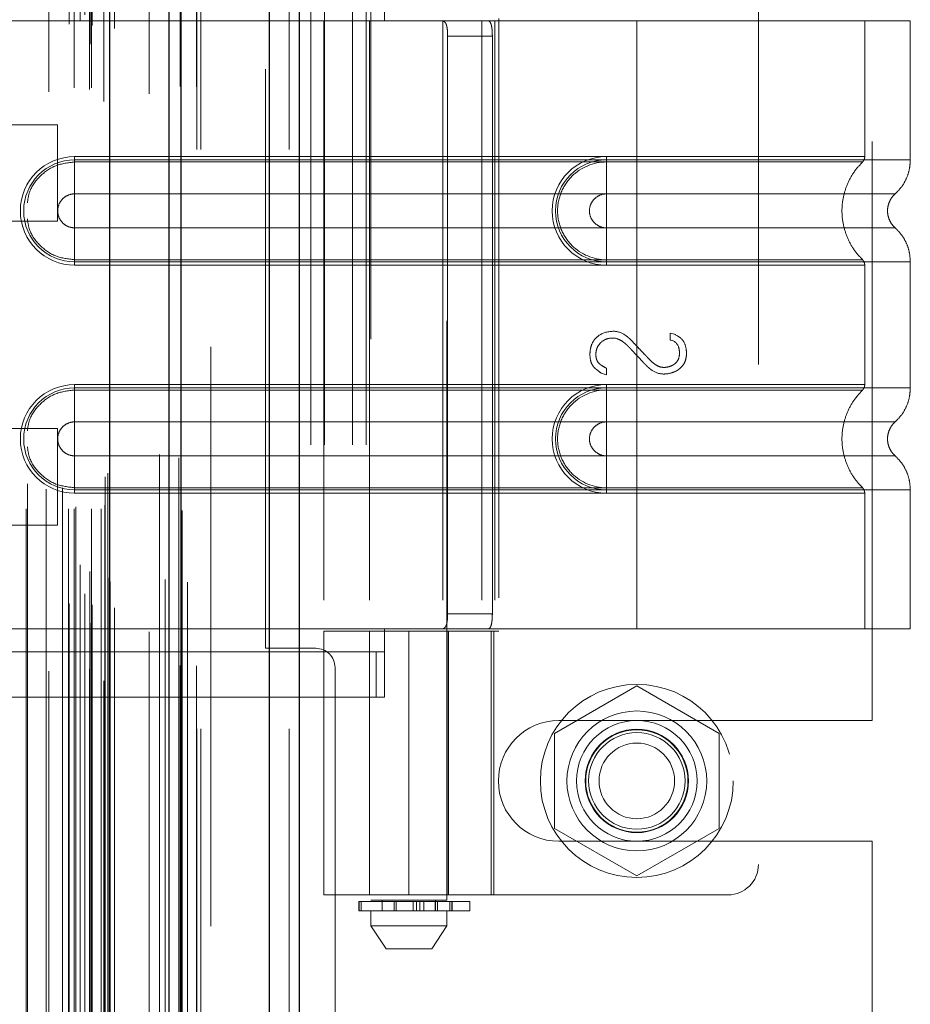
# Model space of a CAD drawing. Header units: inches. Extents: x 0.2 to 10.8, y 0.2 to 8.2.
# Tile 132 of 146: x 5.997 to 6.151, y 5.021 to 5.191. Entities that reach past the tile are written whole.
import ezdxf

# ---------------------------------------------------------------- set-up
doc = ezdxf.new("R2010")
doc.units = ezdxf.units.IN
doc.header["$MEASUREMENT"] = 0
doc.linetypes.add('HIDDEN', pattern=[0.075, 0.05, -0.025])
doc.layers.add('DIMENSIONS', color=140, linetype='Continuous')
doc.styles.add('SLDTEXTSTYLE0', font='TXT', dxfattribs={"width": 0.7})
doc.dimstyles.new('SLDDIMSTYLE0', dxfattribs={"dimtxt": 0.084961, "dimasz": 0.13, "dimexe": 0, "dimexo": 0.0625, "dimgap": 0.02124, "dimtad": 0, "dimtih": 1, "dimtoh": 1, "dimlfac": 15, "dimrnd": 1e-09, "dimzin": 12, "dimdsep": 46, "dimtxsty": 'SLDTEXTSTYLE0', "dimsah": 1, "dimcen": 0.09, "dimadec": 0, "dimazin": 3, "dimtfac": 1, "dimtofl": 0, "dimtmove": 0, "dimatfit": 3, "dimfxl": 0, "dimfrac": 2, "dimtolj": 1, "dimtzin": 12, "dimarcsym": 0})

# ---------------------------------------------------------------- blocks, each defined once
blk = doc.blocks.new('_D_16')
at = {"layer": 'DIMENSIONS'}
for p, q in [((5.99719, 5.3587), (5.56335, 5.3587)), ((5.68835, 5.3587), (5.68835, 4.42339)), ((5.52677, 4.26934), (5.49824, 4.26934)), ((5.49824, 4.26934), (5.49824, 4.13431)), ((5.84992, 4.26934), (5.87845, 4.26934)), ((5.87845, 4.26934), (5.87845, 4.13431)), ((5.49824, 4.13431), (5.52677, 4.13431)), ((5.87845, 4.13431), (5.84992, 4.13431)), ((5.68835, 3.32643), (5.68835, 4.11529)), ((5.99719, 3.32643), (5.56335, 3.32643))]:
    blk.add_line(p, q, dxfattribs=at)
for points in [[(5.68835, 5.3587), (5.66835, 5.2287), (5.70835, 5.2287)], [(5.68835, 3.32643), (5.70835, 3.45643), (5.66835, 3.45643)]]:
    blk.add_solid(points, dxfattribs=at)
at = {"layer": 'DIMENSIONS', "char_height": 0.083333, "attachment_point": 1, "style": 'SLDTEXTSTYLE0'}
for s, insert in [('30.48', (5.52677, 4.39578)), ('774.3', (5.52677, 4.24173))]:
    blk.add_mtext(s, dxfattribs=dict(at, insert=insert))
blk = doc.blocks.new('_D_17')
at = {"layer": 'DIMENSIONS'}
for p, q in [((5.97272, 5.4509), (5.25164, 5.4509)), ((5.37664, 5.4509), (5.37664, 4.91322)), ((5.21507, 4.78308), (5.18654, 4.78308)), ((5.18654, 4.78308), (5.18654, 4.64805)), ((5.53822, 4.78308), (5.56675, 4.78308)), ((5.56675, 4.78308), (5.56675, 4.64805)), ((5.18654, 4.64805), (5.21507, 4.64805)), ((5.56675, 4.64805), (5.53822, 4.64805)), ((5.37664, 3.23416), (5.37664, 4.494)), ((5.97272, 3.23416), (5.25164, 3.23416))]:
    blk.add_line(p, q, dxfattribs=at)
for points in [[(5.37664, 5.4509), (5.35664, 5.3209), (5.39664, 5.3209)], [(5.37664, 3.23416), (5.39664, 3.36416), (5.35664, 3.36416)]]:
    blk.add_solid(points, dxfattribs=at)
at = {"layer": 'DIMENSIONS', "char_height": 0.083333, "attachment_point": 1, "style": 'SLDTEXTSTYLE0'}
for s, insert in [('33.25', (5.21507, 4.90953)), ('844.6', (5.21507, 4.75548)), ('OPENING', (5.11461, 4.60143))]:
    blk.add_mtext(s, dxfattribs=dict(at, insert=insert))

msp = doc.modelspace()

# ---------------------------------------------------------------- linework, layer by layer
at = {"color": 7, "linetype": 'Continuous', "lineweight": 25}
for p, q in [((6.0400945, 3.1682289), (6.0400945, 5.5239482)), ((6.0451856, 5.5248924), (6.0451856, 3.1682289)), ((6.0227249, 3.1682289), (6.0227249, 5.5165622)), ((6.0248337, 3.1682289), (6.0248337, 5.5167693)), ((6.0124824, 3.1891124), (6.0124824, 5.4959989))]:
    msp.add_line(p, q, dxfattribs=at)
at = {"color": 7, "linetype": 'HIDDEN', "lineweight": 18}
for p, q in [((6.0400945, 3.1682289), (6.0400945, 5.5239482)), ((6.0434886, 3.1682289), (6.0434886, 5.5239482)), ((6.0434886, 3.1682289), (6.0434886, 5.5239482)), ((6.0451856, 5.5248924), (6.0451856, 3.1682289)), ((6.0451856, 3.1682289), (6.0451856, 5.5248924)), ((6.0451856, 3.1682289), (6.0451856, 5.5248924)), ((6.0248337, 3.1682289), (6.0248337, 5.5167693)), ((6.0275249, 3.1682289), (6.0275249, 5.5165622)), ((6.0282278, 3.1682289), (6.0282278, 5.5167693)), ((6.0282278, 3.1682289), (6.0282278, 5.5167693)), ((6.0246303, 3.1791361), (6.0246303, 5.5059752)), ((6.009102, 3.1864452), (6.009102, 5.4986661)), ((6.009102, 3.1864452), (6.009102, 5.4986661)), ((6.0073918, 3.1905001), (6.0073918, 5.4946112)), ((6.0090346, 5.4953909), (6.0090346, 3.1897204)), ((6.0094423, 3.1896485), (6.0094423, 5.4954628)), ((6.0133159, 3.1891124), (6.0133159, 5.4959989)), ((6.0081857, 3.191504), (6.0081857, 5.4936377)), ((6.0220262, 5.4940109), (6.0220262, 3.1911098)), ((6.0125428, 3.1934999), (6.0125428, 5.4916114)), ((6.0125643, 3.1936677), (6.0125643, 5.4914436)), ((6.0259163, 3.1935338), (6.0259163, 5.4915684)), ((6.0054735, 5.4898876), (6.0054735, 3.1952302)), ((6.0121816, 3.1942708), (6.0121816, 5.4908405)), ((6.0121816, 3.1942708), (6.0121816, 5.4908405)), ((6.007367, 3.1965378), (6.007367, 5.4885735)), ((6.0192768, 5.4849704), (6.0192768, 3.2001213)), ((6.0249794, 3.2058884), (6.0249794, 5.4792226)), ((5.9980365, 3.2061933), (5.9980365, 5.478918)), ((6.0019341, 5.4781959), (6.0019341, 3.2069131)), ((6.005373, 3.2061933), (6.005373, 5.478918)), ((6.0063115, 5.478918), (6.0063115, 3.2061933)), ((6.0063115, 3.2061933), (6.0063115, 5.478918)), ((6.0066449, 3.2065266), (6.0066449, 5.4785847)), ((6.0089782, 5.4785847), (6.0089782, 3.2065266)), ((6.0093115, 3.2061933), (6.0093115, 5.478918)), ((6.0093115, 5.478918), (6.0093115, 3.2061933)), ((6.0109704, 3.2061933), (6.0109704, 5.478918)), ((6.0109704, 3.2061933), (6.0109704, 5.478918)), ((6.0116449, 3.2068599), (6.0116449, 5.4782514)), ((6.0116449, 3.2068599), (6.0116449, 5.4782514)), ((6.0114493, 5.4765223), (6.0114493, 3.208589)), ((5.9982515, 3.2105165), (5.9982515, 5.4746006)), ((6.0014962, 3.2096294), (6.0014962, 5.4754819)), ((6.0014962, 3.2096294), (6.0014962, 5.4754819)), ((6.0043403, 3.2098263), (6.0043403, 5.4752839)), ((6.0117012, 3.2117238), (6.0117012, 5.4733875)), ((6.0117012, 3.2117238), (6.0117012, 5.4733875)), ((6.0121389, 3.2123422), (6.0121389, 5.4727691)), ((6.0121389, 3.2123422), (6.0121389, 5.4727691)), ((6.0210925, 3.2156146), (6.0210925, 5.4694967)), ((6.0243995, 3.2149916), (6.0243995, 5.4700919)), ((6.0299249, 3.2341622), (6.0299249, 5.4508955)), ((6.0299249, 3.2341622), (6.0299249, 5.4508955)), ((6.0299249, 3.2341622), (6.0299249, 5.4508955)), ((6.0299249, 3.2341622), (6.0299249, 5.4508955)), ((6.0471915, 4.9172289), (6.0471915, 5.3586955)), ((6.0471915, 4.9172289), (6.0471915, 5.3586955)), ((6.0495915, 4.9172289), (6.0495915, 5.3586955)), ((6.0543915, 4.9172289), (6.0543915, 5.3586955)), ((6.0567915, 4.9172289), (6.0567915, 5.3586955)), ((6.0567915, 4.9172289), (6.0567915, 5.3586955)), ((6.0575931, 5.2355123), (6.0575931, 5.0386619)), ((6.0707165, 5.0386619), (6.0707165, 5.2355123)), ((6.1245222, 5.2311449), (6.1245222, 5.0447932)), ((6.1441915, 5.0696455), (6.1441915, 5.2062789)), ((6.0393915, 5.0821289), (6.0393915, 5.1937955)), ((6.0599553, 5.1943995), (6.0599553, 5.1904625)), ((6.0599553, 5.1904625), (5.9880393, 5.1904625)), ((6.0599553, 5.1904625), (5.9880393, 5.1904625)), ((6.0599553, 5.1904625), (6.0494566, 5.1904625)), ((6.0494566, 5.1904625), (6.0494566, 5.0854756)), ((6.0573306, 5.1904625), (6.0573306, 5.0854756)), ((6.1035249, 5.1904625), (6.0599553, 5.1904625)), ((6.0700038, 5.1904625), (6.0700038, 5.0854756)), ((6.0767526, 5.1904625), (6.0767526, 5.0854756)), ((6.0790022, 5.1904625), (6.0790022, 5.0854756)), ((6.0790022, 5.1904625), (6.0790022, 5.0854756)), ((6.0796645, 5.1908562), (6.0796645, 5.0850819)), ((6.1035249, 5.1904625), (6.1035249, 5.1664571)), ((6.150769, 5.1904625), (6.1035249, 5.1904625)), ((6.1035249, 5.1904625), (6.1035249, 5.1664571)), ((6.1035249, 5.1904625), (6.1035249, 5.1670256)), ((6.1035249, 5.1904625), (6.1035249, 5.1670256)), ((6.1428949, 5.1670256), (6.1428949, 5.1904625)), ((6.150769, 5.1664571), (6.150769, 5.1904625)), ((6.070846, 5.1878378), (6.070846, 5.0881003)), ((6.0785666, 5.1878378), (6.070846, 5.1878378)), ((6.0785666, 5.1878378), (6.0785666, 5.0881003)), ((6.0034493, 5.1725223), (5.9721993, 5.1725223)), ((6.0034493, 5.1558556), (6.0034493, 5.1725223)), ((6.006412, 5.1670256), (6.1035249, 5.1670256)), ((6.006412, 5.1670256), (6.006412, 5.1660892)), ((6.006412, 5.1664571), (6.1035249, 5.1664571)), ((6.006412, 5.1664571), (6.006412, 5.1605838)), ((6.1035249, 5.1670256), (6.0982755, 5.1670256)), ((6.0982755, 5.1670256), (6.0982755, 5.1660892)), ((6.0982755, 5.1664571), (6.0982755, 5.1605838)), ((6.1035249, 5.1664571), (6.0982755, 5.1664571)), ((6.006412, 5.1660892), (6.1035249, 5.1660892)), ((6.1035249, 5.1660892), (6.0982755, 5.1660892)), ((6.006412, 5.1605838), (6.1035249, 5.1605838)), ((6.1035249, 5.1605838), (6.0982755, 5.1605838)), ((5.9721993, 5.1558556), (6.0034493, 5.1558556)), ((6.006412, 5.1488511), (6.006412, 5.1547243)), ((6.1035249, 5.1547243), (6.006412, 5.1547243)), ((6.0982755, 5.1547243), (6.1035249, 5.1547243)), ((6.0982755, 5.1488511), (6.0982755, 5.1547243)), ((6.006412, 5.1482825), (6.006412, 5.1492189)), ((6.1035249, 5.1492189), (6.006412, 5.1492189)), ((6.1035249, 5.1488511), (6.006412, 5.1488511)), ((6.1035249, 5.1482825), (6.006412, 5.1482825)), ((6.0982755, 5.1492189), (6.1035249, 5.1492189)), ((6.0982755, 5.1482825), (6.0982755, 5.1492189)), ((6.0982755, 5.1488511), (6.1035249, 5.1488511)), ((6.0982755, 5.1482825), (6.1035249, 5.1482825)), ((6.1035249, 5.1488511), (6.1035249, 5.127087)), ((6.1035249, 5.1488511), (6.1035249, 5.127087)), ((6.1035249, 5.1482825), (6.1035249, 5.1276556)), ((6.1035249, 5.1482825), (6.1035249, 5.1276556)), ((6.1428949, 5.1276556), (6.1428949, 5.1482825)), ((6.150769, 5.127087), (6.150769, 5.1488511)), ((6.109277, 5.1365357), (6.1100201, 5.1363435)), ((6.109277, 5.1353443), (6.109277, 5.1365357)), ((6.0982855, 5.1293489), (6.0973631, 5.1296564)), ((6.0982855, 5.1304762), (6.0982855, 5.1293489)), ((6.006412, 5.1276556), (6.1035249, 5.1276556)), ((6.006412, 5.1276556), (6.006412, 5.1267192)), ((6.0982755, 5.1276556), (6.0982755, 5.1267192)), ((6.1035249, 5.1276556), (6.0982755, 5.1276556)), ((6.006412, 5.127087), (6.1035249, 5.127087)), ((6.006412, 5.127087), (6.006412, 5.1212138)), ((6.006412, 5.1267192), (6.1035249, 5.1267192)), ((6.0982755, 5.127087), (6.0982755, 5.1212138)), ((6.1035249, 5.127087), (6.0982755, 5.127087)), ((6.1035249, 5.1267192), (6.0982755, 5.1267192)), ((6.006412, 5.1212138), (6.1035249, 5.1212138)), ((6.1035249, 5.1212138), (6.0982755, 5.1212138)), ((6.0034493, 5.1200556), (5.9721993, 5.1200556)), ((6.0034493, 5.103389), (6.0034493, 5.1200556)), ((6.006412, 5.109481), (6.006412, 5.1153542)), ((6.1035249, 5.1153542), (6.006412, 5.1153542)), ((6.0982755, 5.1153542), (6.1035249, 5.1153542)), ((6.0982755, 5.109481), (6.0982755, 5.1153542)), ((6.006412, 5.1089124), (6.006412, 5.1098488)), ((6.1035249, 5.1098488), (6.006412, 5.1098488)), ((6.1035249, 5.109481), (6.006412, 5.109481)), ((6.1035249, 5.1089124), (6.006412, 5.1089124)), ((6.0982755, 5.1098488), (6.1035249, 5.1098488)), ((6.0982755, 5.1089124), (6.0982755, 5.1098488)), ((6.0982755, 5.109481), (6.1035249, 5.109481)), ((6.0982755, 5.1089124), (6.1035249, 5.1089124)), ((6.1035249, 5.109481), (6.1035249, 5.0854756)), ((6.1035249, 5.109481), (6.1035249, 5.0854756)), ((6.1035249, 5.1089124), (6.1035249, 5.0854756)), ((6.1035249, 5.1089124), (6.1035249, 5.0854756)), ((6.1428949, 5.0854756), (6.1428949, 5.1089124)), ((6.150769, 5.0854756), (6.150769, 5.109481)), ((5.9721993, 5.103389), (6.0034493, 5.103389)), ((6.070846, 5.0881003), (6.0785666, 5.0881003)), ((5.9880393, 5.0854756), (6.0599553, 5.0854756)), ((5.9880393, 5.0854756), (6.0599553, 5.0854756)), ((6.0599553, 5.0854756), (6.0494566, 5.0854756)), ((6.0494566, 5.0850819), (6.078853, 5.0850819)), ((6.0494566, 5.0850819), (6.0494566, 5.0395438)), ((6.0573306, 5.0850819), (6.0573306, 5.0395438)), ((6.0599553, 5.0854756), (6.0599553, 5.0815386)), ((6.1035249, 5.0854756), (6.0599553, 5.0854756)), ((6.0641548, 5.0850819), (6.0641548, 5.0395438)), ((6.0641548, 5.0395438), (6.0641548, 5.0850819)), ((6.0707464, 5.0850819), (6.0707464, 5.0395438)), ((6.0709789, 5.0395438), (6.0709789, 5.0850819)), ((6.0783521, 5.0395438), (6.0783521, 5.0850819)), ((6.078853, 5.0850819), (6.0796645, 5.0850819)), ((6.078853, 5.0395438), (6.078853, 5.0850819)), ((6.150769, 5.0854756), (6.1035249, 5.0854756)), ((6.0585209, 5.0815386), (5.986238, 5.0815386)), ((6.0480582, 5.0821289), (6.0393915, 5.0821289)), ((6.0585209, 5.0736646), (6.0585209, 5.0815386)), ((6.0585209, 5.0815386), (6.0599553, 5.0815386)), ((6.0599553, 5.0736646), (6.0599553, 5.0815386)), ((6.0513915, 4.4017289), (6.0513915, 5.0787955)), ((6.1035249, 5.0756256), (6.0893249, 5.0674272)), ((6.1177249, 5.0674272), (6.1035249, 5.0756256)), ((5.986238, 5.0736646), (6.0585209, 5.0736646)), ((6.0599553, 5.0736646), (6.0585209, 5.0736646)), ((6.0900249, 5.0696455), (6.1441915, 5.0696455)), ((6.0893249, 5.0674272), (6.0893249, 5.0510305)), ((6.1177249, 5.0510305), (6.1177249, 5.0674272)), ((6.0893249, 5.0510305), (6.1035249, 5.0428321)), ((6.1035249, 5.0428321), (6.1177249, 5.0510305)), ((6.0900249, 5.0488122), (6.1441915, 5.0488122)), ((6.1441915, 4.9830205), (6.1441915, 5.0488122)), ((6.078853, 5.0395438), (6.0494566, 5.0395438)), ((6.078853, 5.0395438), (6.1192729, 5.0395438)), ((6.055486, 5.0383995), (6.0555823, 5.0383995)), ((6.055486, 5.0383995), (6.055486, 5.0368247)), ((6.0555823, 5.0368247), (6.0555823, 5.0383995)), ((6.0555823, 5.0383995), (6.0746535, 5.0383995)), ((6.0555823, 5.0383995), (6.0555823, 5.0368247)), ((6.0558971, 5.0383995), (6.0558971, 5.0368247)), ((6.0558971, 5.0368247), (6.0558971, 5.0383995)), ((6.0707165, 5.0386619), (6.0575931, 5.0386619)), ((6.0595616, 5.0386619), (6.0595616, 5.0368247)), ((6.0615907, 5.0368247), (6.0615907, 5.0383995)), ((6.0615907, 5.0383995), (6.0615907, 5.0368247)), ((6.0619558, 5.0383995), (6.0619558, 5.0368247)), ((6.0619558, 5.0368247), (6.0619558, 5.0383995)), ((6.0648823, 5.0368247), (6.0648823, 5.0383995)), ((6.0648823, 5.0383995), (6.0648823, 5.0368247)), ((6.0654725, 5.0383995), (6.0654725, 5.0368247)), ((6.0654725, 5.0368247), (6.0654725, 5.0383995)), ((6.066052, 5.0368247), (6.066052, 5.0383995)), ((6.066052, 5.0383995), (6.066052, 5.0368247)), ((6.0667308, 5.0383995), (6.0667308, 5.0368247)), ((6.0667308, 5.0368247), (6.0667308, 5.0383995)), ((6.0686834, 5.0383995), (6.0686834, 5.0368247)), ((6.06869, 5.0383995), (6.06869, 5.0368247)), ((6.06869, 5.0368247), (6.06869, 5.0383995)), ((6.068748, 5.0368247), (6.068748, 5.0386619)), ((6.068748, 5.0368247), (6.068748, 5.0383995)), ((6.0690724, 5.0368247), (6.0690724, 5.0383995)), ((6.0690724, 5.0383995), (6.0690724, 5.0368247)), ((6.0712353, 5.0383995), (6.0712353, 5.0368247)), ((6.0712353, 5.0368247), (6.0712353, 5.0383995)), ((6.0715955, 5.0368247), (6.0715955, 5.0383995)), ((6.0715955, 5.0383995), (6.0715955, 5.0368247)), ((6.0716244, 5.0368247), (6.0716244, 5.0383995)), ((6.0746535, 5.0368247), (6.0746535, 5.0383995)), ((6.0555823, 5.0368247), (6.055486, 5.0368247)), ((6.0746535, 5.0368247), (6.0555823, 5.0368247)), ((6.0575931, 5.0368247), (6.0575931, 5.0342)), ((6.0707165, 5.0342), (6.0707165, 5.0368247)), ((6.0575931, 5.0342), (6.0707165, 5.0342)), ((6.0575931, 5.0342), (6.0602178, 5.030263)), ((6.0680918, 5.030263), (6.0707165, 5.0342)), ((6.0602178, 5.030263), (6.0680918, 5.030263))]:
    msp.add_line(p, q, dxfattribs=at)
at = {"color": 7, "linetype": 'HIDDEN', "lineweight": 18, "flags": 128}
for points in [[(6.0274361, 3.1790906), (6.0274364, 4.3333438), (6.0274361, 5.5060209)], [(6.0274361, 3.1790879), (6.0274364, 4.3190243), (6.0274361, 5.50602)], [(6.0259163, 3.1935247), (6.0259164, 4.3667191), (6.0259163, 5.4915882)], [(6.0249794, 3.2059021), (6.0249799, 4.295488), (6.0249794, 5.4792233)], [(6.0192866, 5.4778609), (6.0192865, 4.3660846), (6.0192866, 3.2072518)], [(6.0192866, 5.4778582), (6.0192865, 4.3517529), (6.0192866, 3.207252)]]:
    msp.add_lwpolyline(points, dxfattribs=at)
at = {"color": 7, "linetype": 'HIDDEN', "lineweight": 18}
for radius in [0.0166667, 0.0120735, 0.0104167, 0.0089239, 0.0088333, 0.0083333, 0.00653]:
    msp.add_circle((6.1035249, 5.0592289), radius, dxfattribs=at)
for centre, radius, start, end in [((6.006412, 5.1576541), 0.0093716, 90, 270), ((6.006412, 5.1576541), 0.008803, 90, 270), ((6.0982755, 5.1576541), 0.0093716, 90, 270), ((6.0982755, 5.1576541), 0.008803, 90, 270), ((6.006412, 5.118284), 0.0093716, 90, 270), ((6.0982755, 5.118284), 0.0093716, 90, 270), ((6.006412, 5.118284), 0.008803, 90, 270), ((6.0982755, 5.118284), 0.008803, 90, 270), ((6.0480582, 5.0787955), 0.0033333, 0, 90), ((6.0900249, 5.0592289), 0.0104167, 90, 270), ((6.1192729, 5.0447932), 0.0052493, 270, 0)]:
    msp.add_arc(centre, radius, start, end, dxfattribs=at)
for points, knots in [([(6.0698157, 5.1904625), (6.0700123, 5.1904625), (6.0701827, 5.1904018), (6.0704614, 5.1901501), (6.070568, 5.1899587), (6.0707223, 5.189475), (6.0707717, 5.1891796), (6.0708329, 5.1885392), (6.070846, 5.1881899), (6.070846, 5.1878378)], [0, 0, 0, 0, 0.25, 0.25, 0.5, 0.5, 0.75, 0.75, 1, 1, 1, 1]), ([(6.0785666, 5.1878378), (6.0785666, 5.1881855), (6.0785535, 5.1885268), (6.078498, 5.1891638), (6.0784552, 5.1894556), (6.0783346, 5.1899397), (6.0782554, 5.1901346), (6.0780628, 5.1903945), (6.0779475, 5.1904625), (6.0778194, 5.1904625)], [0, 0, 0, 0, 0.25, 0.25, 0.5, 0.5, 0.75, 0.75, 1, 1, 1, 1]), ([(6.1035249, 5.1670256), (6.1095394, 5.1670256), (6.1198359, 5.1670256), (6.132574, 5.1670256), (6.1408454, 5.1670256), (6.1439198, 5.1670256), (6.1408454, 5.1670256), (6.132574, 5.1670256), (6.1198359, 5.1670256), (6.1095394, 5.1670256), (6.1035249, 5.1670256)], [4.71239975, 4.71239975, 4.71239975, 4.71239975, 5.17054869, 5.49779793, 5.89049701, 6.2831961, 6.67589519, 7.06859428, 7.39584352, 7.85399245, 7.85399245, 7.85399245, 7.85399245]), ([(6.1035249, 5.1664571), (6.106617, 5.1664571), (6.109709, 5.1664571), (6.1157744, 5.1664571), (6.1187477, 5.1664571), (6.1244611, 5.1664571), (6.1272013, 5.1664571), (6.1323433, 5.1664571), (6.134745, 5.1664571), (6.1391179, 5.1664571), (6.141089, 5.1664571), (6.1445248, 5.1664571), (6.1459894, 5.1664571), (6.148356, 5.1664571), (6.1492579, 5.1664571), (6.1504644, 5.1664571), (6.150769, 5.1664571), (6.150769, 5.1664571), (6.1504644, 5.1664571), (6.1492579, 5.1664571), (6.148356, 5.1664571), (6.1459894, 5.1664571), (6.1445248, 5.1664571), (6.141089, 5.1664571), (6.1391179, 5.1664571), (6.134745, 5.1664571), (6.1323433, 5.1664571), (6.1272013, 5.1664571), (6.1244611, 5.1664571), (6.1187477, 5.1664571), (6.1157744, 5.1664571), (6.109709, 5.1664571), (6.106617, 5.1664571), (6.1035249, 5.1664571)], [0, 0, 0, 0, 0.0625, 0.0625, 0.125, 0.125, 0.1875, 0.1875, 0.25, 0.25, 0.3125, 0.3125, 0.375, 0.375, 0.4375, 0.4375, 0.5, 0.5, 0.5625, 0.5625, 0.625, 0.625, 0.6875, 0.6875, 0.75, 0.75, 0.8125, 0.8125, 0.875, 0.875, 0.9375, 0.9375, 1, 1, 1, 1]), ([(6.1035249, 5.1664571), (6.1035249, 5.1653855), (6.1035249, 5.1631386), (6.1035249, 5.1612945), (6.1035249, 5.1605832)], [0.052118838, 0.052118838, 0.052118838, 0.052118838, 0.500001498, 0.948006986, 0.948006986, 0.948006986, 0.948006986]), ([(6.1035249, 5.1664571), (6.1035249, 5.1653523), (6.1035249, 5.164248), (6.1035249, 5.1622312), (6.1035249, 5.1613197), (6.1035249, 5.1605838)], [0, 0, 0, 0, 0.5, 0.5, 1, 1, 1, 1]), ([(6.1424977, 5.166085), (6.1425569, 5.1661491), (6.1426765, 5.1662786), (6.1427989, 5.1665153), (6.142882, 5.1667685), (6.1428907, 5.1669446), (6.1428949, 5.1670317)], [0, 0, 0, 0, 0.24752408, 0.49999998, 0.75247589, 1, 1, 1, 1]), ([(6.1481106, 5.1605582), (6.1485, 5.1609472), (6.1492876, 5.1617341), (6.1501219, 5.1631994), (6.1506674, 5.1647954), (6.1507354, 5.1659073), (6.1507691, 5.1664571)], [0, 0, 0, 0, 0.2471303, 0.49986639, 0.75266195, 1, 1, 1, 1]), ([(5.9982515, 5.1590347), (5.9983369, 5.159663), (5.9985716, 5.161389), (6.0003286, 5.1637513), (6.0030909, 5.1657106), (6.005305, 5.165963), (6.006412, 5.1660892)], [0, 0, 0, 0, 0.16020075, 0.44013383, 0.72006692, 1, 1, 1, 1]), ([(6.0982755, 5.1660892), (6.0960583, 5.1661114), (6.0927802, 5.1647118), (6.0902797, 5.1609658), (6.0896207, 5.1576541), (6.0902797, 5.1543424), (6.0927802, 5.1505963), (6.0960583, 5.1491967), (6.0982755, 5.1492189)], [6.28318531, 6.28318531, 6.28318531, 6.28318531, 7.06858347, 7.46128255, 7.85398163, 8.24668072, 8.6393798, 9.42477796, 9.42477796, 9.42477796, 9.42477796]), ([(6.1035249, 5.1660892), (6.108628, 5.1660893), (6.1137263, 5.1660893), (6.1231543, 5.1660893), (6.1274789, 5.1660893), (6.134691, 5.1660894), (6.1375825, 5.1660894), (6.1414859, 5.1660894), (6.1425018, 5.1660895), (6.1425007, 5.1660895), (6.1414872, 5.1660895), (6.1375817, 5.1660896), (6.1346922, 5.1660896), (6.1274788, 5.1660896), (6.1231547, 5.1660897), (6.1137264, 5.1660897), (6.1086287, 5.1660897), (6.1035249, 5.1660897)], [0, 0, 0, 0, 0.125, 0.125, 0.25, 0.25, 0.375, 0.375, 0.5, 0.5, 0.625, 0.625, 0.75, 0.75, 0.875, 0.875, 1, 1, 1, 1]), ([(6.1035249, 5.1492189), (6.1035249, 5.1514041), (6.1035249, 5.1576541), (6.1035249, 5.163904), (6.1035249, 5.1660892)], [0.027131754, 0.027131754, 0.027131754, 0.027131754, 0.5, 0.972868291, 0.972868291, 0.972868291, 0.972868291]), ([(6.1425828, 5.1491403), (6.1420427, 5.1497225), (6.1409627, 5.1508867), (6.1398411, 5.1530059), (6.1391254, 5.1552789), (6.1388794, 5.1576541), (6.1391254, 5.1600292), (6.1398411, 5.1623022), (6.1409627, 5.1644215), (6.1420427, 5.1655856), (6.1425828, 5.1661678)], [0, 0, 0, 0, 0.12508578, 0.25012635, 0.37515545, 0.5, 0.62484455, 0.74987365, 0.87491422, 1, 1, 1, 1]), ([(6.006412, 5.1547243), (6.0060285, 5.1547243), (6.0056451, 5.1548005), (6.0049365, 5.1550941), (6.0046115, 5.1553112), (6.0040692, 5.1558536), (6.003852, 5.1561786), (6.0035585, 5.1568872), (6.0034822, 5.1572706), (6.0034822, 5.1580376), (6.0035585, 5.1584209), (6.003852, 5.1591296), (6.0040692, 5.1594546), (6.0046115, 5.1599969), (6.0049365, 5.1602141), (6.0056451, 5.1605076), (6.0060285, 5.1605838), (6.006412, 5.1605838)], [0, 0, 0, 0, 0.125, 0.125, 0.25, 0.25, 0.375, 0.375, 0.5, 0.5, 0.625, 0.625, 0.75, 0.75, 0.875, 0.875, 1, 1, 1, 1]), ([(6.0982755, 5.1605838), (6.097892, 5.1605838), (6.0975087, 5.1605076), (6.0968, 5.1602141), (6.096475, 5.1599969), (6.0959327, 5.1594546), (6.0957155, 5.1591296), (6.095422, 5.1584209), (6.0953457, 5.1580376), (6.0953457, 5.1572706), (6.095422, 5.1568872), (6.0957155, 5.1561786), (6.0959327, 5.1558536), (6.096475, 5.1553112), (6.0968, 5.1550941), (6.0975087, 5.1548005), (6.097892, 5.1547243), (6.0982755, 5.1547243)], [0, 0, 0, 0, 0.125, 0.125, 0.25, 0.25, 0.375, 0.375, 0.5, 0.5, 0.625, 0.625, 0.75, 0.75, 0.875, 0.875, 1, 1, 1, 1]), ([(6.1035249, 5.1605832), (6.1101412, 5.1605832), (6.1216711, 5.1605832), (6.1361693, 5.1605832), (6.1457595, 5.1605832), (6.1493286, 5.1605832), (6.1457595, 5.1605832), (6.1361693, 5.1605832), (6.1216711, 5.1605832), (6.1101412, 5.1605832), (6.1035249, 5.1605832)], [4.71241411, 4.71241411, 4.71241411, 4.71241411, 5.15721613, 5.48839216, 5.88580339, 6.28321463, 6.68062587, 7.0780371, 7.40921314, 7.85401516, 7.85401516, 7.85401516, 7.85401516]), ([(6.1481684, 5.1546987), (6.147971, 5.1548954), (6.1475758, 5.1552892), (6.1471611, 5.1560237), (6.146894, 5.1568185), (6.1468009, 5.1576541), (6.146894, 5.1584896), (6.1471611, 5.1592845), (6.1475758, 5.160019), (6.147971, 5.1604128), (6.1481684, 5.1606095)], [0, 0, 0, 0, 0.12483242, 0.24993914, 0.37510573, 0.5, 0.62489427, 0.75006086, 0.87516758, 1, 1, 1, 1]), ([(6.006412, 5.1492189), (6.005305, 5.1493451), (6.0030909, 5.1495975), (6.0003286, 5.1515569), (5.9985716, 5.1539192), (5.9983369, 5.1556452), (5.9982515, 5.1562734)], [0, 0, 0, 0, 0.27993308, 0.55986617, 0.83979925, 1, 1, 1, 1]), ([(6.1035249, 5.154725), (6.1101412, 5.154725), (6.1216711, 5.154725), (6.1361693, 5.154725), (6.1457595, 5.154725), (6.1493286, 5.154725), (6.1457595, 5.154725), (6.1361693, 5.154725), (6.1216711, 5.154725), (6.1101412, 5.154725), (6.1035249, 5.154725)], [4.71236405, 4.71236405, 4.71236405, 4.71236405, 5.15716608, 5.48834211, 5.88575335, 6.2831646, 6.68057584, 7.07798708, 7.40916311, 7.85396503, 7.85396503, 7.85396503, 7.85396503]), ([(6.1035249, 5.148851), (6.1035249, 5.1499227), (6.1035249, 5.1521695), (6.1035249, 5.1540136), (6.1035249, 5.154725)], [0.052118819, 0.052118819, 0.052118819, 0.052118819, 0.500001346, 0.948007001, 0.948007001, 0.948007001, 0.948007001]), ([(6.1035249, 5.1488511), (6.1035249, 5.1499559), (6.1035249, 5.1510602), (6.1035249, 5.1530769), (6.1035249, 5.1539884), (6.1035249, 5.1547243)], [0, 0, 0, 0, 0.5, 0.5, 1, 1, 1, 1]), ([(6.1507691, 5.148851), (6.1507354, 5.1494009), (6.1506674, 5.1505127), (6.1501219, 5.1521087), (6.1492876, 5.1535741), (6.1485, 5.1543609), (6.1481106, 5.1547499)], [0, 0, 0, 0, 0.24733805, 0.50013361, 0.75286969, 1, 1, 1, 1]), ([(6.1035249, 5.1492184), (6.1086287, 5.1492184), (6.1137264, 5.1492184), (6.1231547, 5.1492185), (6.1274788, 5.1492185), (6.1346922, 5.1492185), (6.1375817, 5.1492186), (6.1414872, 5.1492186), (6.1425007, 5.1492186), (6.1425018, 5.1492187), (6.1414859, 5.1492187), (6.1375825, 5.1492187), (6.134691, 5.1492188), (6.1274789, 5.1492188), (6.1231543, 5.1492188), (6.1137263, 5.1492189), (6.108628, 5.1492189), (6.1035249, 5.1492189)], [0, 0, 0, 0, 0.125, 0.125, 0.25, 0.25, 0.375, 0.375, 0.5, 0.5, 0.625, 0.625, 0.75, 0.75, 0.875, 0.875, 1, 1, 1, 1]), ([(6.1035249, 5.1488511), (6.106617, 5.1488511), (6.109709, 5.1488511), (6.1157744, 5.1488511), (6.1187477, 5.1488511), (6.1244611, 5.1488511), (6.1272013, 5.1488511), (6.1323433, 5.1488511), (6.134745, 5.1488511), (6.1391179, 5.1488511), (6.141089, 5.1488511), (6.1445248, 5.1488511), (6.1459894, 5.1488511), (6.148356, 5.1488511), (6.1492579, 5.1488511), (6.1504644, 5.1488511), (6.150769, 5.1488511), (6.150769, 5.1488511), (6.1504644, 5.1488511), (6.1492579, 5.1488511), (6.148356, 5.1488511), (6.1459894, 5.1488511), (6.1445248, 5.1488511), (6.141089, 5.1488511), (6.1391179, 5.1488511), (6.134745, 5.1488511), (6.1323433, 5.1488511), (6.1272013, 5.1488511), (6.1244611, 5.1488511), (6.1187477, 5.1488511), (6.1157744, 5.1488511), (6.109709, 5.1488511), (6.106617, 5.1488511), (6.1035249, 5.1488511)], [0, 0, 0, 0, 0.0625, 0.0625, 0.125, 0.125, 0.1875, 0.1875, 0.25, 0.25, 0.3125, 0.3125, 0.375, 0.375, 0.4375, 0.4375, 0.5, 0.5, 0.5625, 0.5625, 0.625, 0.625, 0.6875, 0.6875, 0.75, 0.75, 0.8125, 0.8125, 0.875, 0.875, 0.9375, 0.9375, 1, 1, 1, 1]), ([(6.1035249, 5.1482825), (6.1095394, 5.1482825), (6.1198359, 5.1482825), (6.132574, 5.1482825), (6.1408454, 5.1482825), (6.1439198, 5.1482825), (6.1408454, 5.1482825), (6.132574, 5.1482825), (6.1198359, 5.1482825), (6.1095394, 5.1482825), (6.1035249, 5.1482825)], [4.71239001, 4.71239001, 4.71239001, 4.71239001, 5.17053895, 5.49778819, 5.89048727, 6.28318636, 6.67588545, 7.06858454, 7.39583378, 7.85398272, 7.85398272, 7.85398272, 7.85398272]), ([(6.1428949, 5.1482764), (6.1428907, 5.1483636), (6.142882, 5.1485396), (6.1427989, 5.1487928), (6.1426765, 5.1490295), (6.1425569, 5.1491591), (6.1424977, 5.1492232)], [0, 0, 0, 0, 0.2475241, 0.50000001, 0.75247591, 1, 1, 1, 1]), ([(6.0973631, 5.1296564), (6.0970839, 5.1298544), (6.0966198, 5.1301953), (6.0962293, 5.1305358), (6.0961022, 5.1306615), (6.095849, 5.1310049), (6.0955541, 5.131604), (6.0953619, 5.1327622), (6.0955351, 5.134222), (6.0960667, 5.1353392), (6.0973127, 5.1365228), (6.0985756, 5.1368559), (6.0995794, 5.1368559)], [0, 0, 0, 0, 0.0625, 0.125, 0.15625, 0.1875, 0.25, 0.375, 0.5, 0.625, 0.75, 1, 1, 1, 1]), ([(6.1100201, 5.1363435), (6.1106027, 5.1361169), (6.1115242, 5.135457), (6.1120549, 5.1341615), (6.1121276, 5.1327479), (6.1119437, 5.1317853), (6.1115536, 5.1309984), (6.1108324, 5.1302912), (6.1102866, 5.1299669), (6.1093676, 5.1295999), (6.1079926, 5.1293556), (6.1066108, 5.1297398), (6.1056856, 5.1304525), (6.1053153, 5.1307869), (6.1049703, 5.1311442), (6.1047932, 5.1313351), (6.1044127, 5.1317393), (6.1039078, 5.1322798), (6.103281, 5.1329485), (6.1027753, 5.1334867), (6.1023917, 5.133891), (6.1022156, 5.134078), (6.1018761, 5.1344284), (6.1014937, 5.1347745), (6.1008775, 5.135242), (6.099851, 5.1357713), (6.0984531, 5.1356637), (6.0974418, 5.1351745), (6.0966742, 5.134143), (6.0964345, 5.1332711), (6.0964541, 5.1322352), (6.096731, 5.1315954), (6.0971199, 5.1311824), (6.0974059, 5.1309807), (6.097886, 5.1306882), (6.0982855, 5.1304762)], [0, 0, 0, 0, 0.0625, 0.125, 0.15625, 0.1875, 0.21875, 0.25, 0.28125, 0.3125, 0.375, 0.4375, 0.453125, 0.46875, 0.4765625, 0.484375, 0.5, 0.53125, 0.5625, 0.59375, 0.609375, 0.6171875, 0.625, 0.640625, 0.65625, 0.6875, 0.75, 0.8125, 0.84375, 0.875, 0.90625, 0.9375, 0.953125, 0.96875, 1, 1, 1, 1]), ([(6.0995794, 5.1368559), (6.1002308, 5.1368559), (6.1010444, 5.1365708), (6.1020068, 5.1358382), (6.1026835, 5.1351917), (6.1032863, 5.1345285), (6.1040912, 5.1336968), (6.1047151, 5.133037), (6.1052079, 5.1325146), (6.105401, 5.1323039), (6.1059206, 5.1317595), (6.1064333, 5.1313123), (6.1072505, 5.1307501), (6.1081302, 5.1305715), (6.1090387, 5.1307107), (6.1096697, 5.1309576), (6.1101139, 5.1312468), (6.110709, 5.1318808), (6.1109165, 5.1326471), (6.1108791, 5.1335813), (6.1106364, 5.1346994), (6.1100253, 5.1352196), (6.109277, 5.1353443)], [0, 0, 0, 0, 0.125, 0.15625, 0.1875, 0.25, 0.3125, 0.375, 0.40625, 0.421875, 0.4375, 0.46875, 0.5, 0.5625, 0.625, 0.6875, 0.71875, 0.75, 0.8125, 0.84375, 0.875, 1, 1, 1, 1]), ([(6.1035249, 5.1276556), (6.1093274, 5.1276556), (6.1194405, 5.1276556), (6.1321885, 5.1276556), (6.1406722, 5.1276556), (6.1439305, 5.1276556), (6.1409653, 5.1276556), (6.1327158, 5.1276556), (6.1199336, 5.1276556), (6.1095755, 5.1276556), (6.1035249, 5.1276556)], [4.71239469, 4.71239469, 4.71239469, 4.71239469, 5.154448, 5.48366074, 5.87871603, 6.27377131, 6.6688266, 7.06388188, 7.39309462, 7.85399245, 7.85399245, 7.85399245, 7.85399245]), ([(6.1424977, 5.1267149), (6.1425569, 5.126779), (6.1426765, 5.1269085), (6.1427989, 5.1271452), (6.142882, 5.1273984), (6.1428906, 5.1275745), (6.1428949, 5.1276617)], [0, 0, 0, 0, 0.24752405, 0.49999994, 0.75247586, 1, 1, 1, 1]), ([(5.9982515, 5.1196647), (5.9983369, 5.1202929), (5.9985716, 5.1220189), (6.0003286, 5.1243812), (6.0030909, 5.1263405), (6.005305, 5.1265929), (6.006412, 5.1267192)], [0, 0, 0, 0, 0.16020075, 0.44013383, 0.72006692, 1, 1, 1, 1]), ([(6.0982755, 5.1267192), (6.0960583, 5.1267413), (6.0927802, 5.1253417), (6.0902797, 5.1215957), (6.0896207, 5.118284), (6.0902797, 5.1149723), (6.0927802, 5.1112263), (6.0960583, 5.1098266), (6.0982755, 5.1098488)], [6.28318531, 6.28318531, 6.28318531, 6.28318531, 7.06858347, 7.46128255, 7.85398163, 8.24668072, 8.6393798, 9.42477796, 9.42477796, 9.42477796, 9.42477796]), ([(6.1035249, 5.127087), (6.106617, 5.127087), (6.109709, 5.127087), (6.1157744, 5.127087), (6.1187477, 5.127087), (6.1244611, 5.127087), (6.1272013, 5.127087), (6.1323433, 5.127087), (6.134745, 5.127087), (6.1391179, 5.127087), (6.141089, 5.127087), (6.1445248, 5.127087), (6.1459894, 5.127087), (6.148356, 5.127087), (6.1492579, 5.127087), (6.1504644, 5.127087), (6.150769, 5.127087), (6.150769, 5.127087), (6.1504644, 5.127087), (6.1492579, 5.127087), (6.148356, 5.127087), (6.1459894, 5.127087), (6.1445248, 5.127087), (6.141089, 5.127087), (6.1391179, 5.127087), (6.134745, 5.127087), (6.1323433, 5.127087), (6.1272013, 5.127087), (6.1244611, 5.127087), (6.1187477, 5.127087), (6.1157744, 5.127087), (6.109709, 5.127087), (6.106617, 5.127087), (6.1035249, 5.127087)], [0, 0, 0, 0, 0.0625, 0.0625, 0.125, 0.125, 0.1875, 0.1875, 0.25, 0.25, 0.3125, 0.3125, 0.375, 0.375, 0.4375, 0.4375, 0.5, 0.5, 0.5625, 0.5625, 0.625, 0.625, 0.6875, 0.6875, 0.75, 0.75, 0.8125, 0.8125, 0.875, 0.875, 0.9375, 0.9375, 1, 1, 1, 1]), ([(6.1035249, 5.127087), (6.1035249, 5.1260154), (6.1035249, 5.1237685), (6.1035249, 5.1219244), (6.1035249, 5.1212131)], [0.052118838, 0.052118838, 0.052118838, 0.052118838, 0.500001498, 0.948006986, 0.948006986, 0.948006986, 0.948006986]), ([(6.1035249, 5.127087), (6.1035249, 5.1259822), (6.1035249, 5.1248779), (6.1035249, 5.1228611), (6.1035249, 5.1219497), (6.1035249, 5.1212138)], [0, 0, 0, 0, 0.5, 0.5, 1, 1, 1, 1]), ([(6.1035249, 5.1267191), (6.1051489, 5.1267191), (6.1068755, 5.1267191), (6.1105222, 5.1267191), (6.1124428, 5.1267191), (6.1164341, 5.1267191), (6.1185052, 5.1267191), (6.1227043, 5.1267191), (6.1248324, 5.1267191), (6.1289899, 5.1267191), (6.1310188, 5.1267191), (6.1347636, 5.1267191), (6.1364779, 5.1267191), (6.1393551, 5.1267191), (6.1405155, 5.1267191), (6.1420899, 5.1267191), (6.142502, 5.1267191), (6.142502, 5.1267191), (6.1420899, 5.1267191), (6.1405155, 5.1267191), (6.1393551, 5.1267191), (6.1364779, 5.1267191), (6.1347636, 5.1267191), (6.1310188, 5.1267191), (6.1289899, 5.1267191), (6.1248324, 5.1267191), (6.1227043, 5.1267191), (6.1185052, 5.1267191), (6.1164341, 5.1267191), (6.1124428, 5.1267191), (6.1105222, 5.1267191), (6.1068755, 5.1267191), (6.1051489, 5.1267191), (6.1035249, 5.1267191)], [0, 0, 0, 0, 0.0625, 0.0625, 0.125, 0.125, 0.1875, 0.1875, 0.25, 0.25, 0.3125, 0.3125, 0.375, 0.375, 0.4375, 0.4375, 0.5, 0.5, 0.5625, 0.5625, 0.625, 0.625, 0.6875, 0.6875, 0.75, 0.75, 0.8125, 0.8125, 0.875, 0.875, 0.9375, 0.9375, 1, 1, 1, 1]), ([(6.1425828, 5.1097702), (6.1420461, 5.1103546), (6.1409723, 5.1115238), (6.1398495, 5.1136409), (6.1391282, 5.1159112), (6.1388781, 5.118284), (6.1391282, 5.1206568), (6.1398495, 5.1229271), (6.1409723, 5.1250442), (6.1420461, 5.1262134), (6.1425828, 5.1267978)], [0, 0, 0, 0, 0.12505483, 0.25020853, 0.37526383, 0.5, 0.62473617, 0.74979147, 0.87494517, 1, 1, 1, 1]), ([(6.1481106, 5.1211881), (6.1485, 5.1215771), (6.1492876, 5.122364), (6.1501219, 5.1238294), (6.1506674, 5.1254254), (6.1507354, 5.1265372), (6.1507691, 5.127087)], [0, 0, 0, 0, 0.2471303, 0.49986639, 0.75266195, 1, 1, 1, 1]), ([(6.006412, 5.1153542), (6.0060285, 5.1153542), (6.0056451, 5.1154305), (6.0049365, 5.115724), (6.0046115, 5.1159411), (6.0040692, 5.1164835), (6.003852, 5.1168085), (6.0035585, 5.1175171), (6.0034822, 5.1179005), (6.0034822, 5.1186675), (6.0035585, 5.1190509), (6.003852, 5.1197595), (6.0040692, 5.1200845), (6.0046115, 5.1206268), (6.0049365, 5.120844), (6.0056451, 5.1211375), (6.0060285, 5.1212138), (6.006412, 5.1212138)], [0, 0, 0, 0, 0.125, 0.125, 0.25, 0.25, 0.375, 0.375, 0.5, 0.5, 0.625, 0.625, 0.75, 0.75, 0.875, 0.875, 1, 1, 1, 1]), ([(6.0982755, 5.1212138), (6.097892, 5.1212138), (6.0975087, 5.1211375), (6.0968, 5.120844), (6.096475, 5.1206268), (6.0959327, 5.1200845), (6.0957155, 5.1197595), (6.095422, 5.1190509), (6.0953457, 5.1186675), (6.0953457, 5.1179005), (6.095422, 5.1175171), (6.0957155, 5.1168085), (6.0959327, 5.1164835), (6.096475, 5.1159411), (6.0968, 5.115724), (6.0975087, 5.1154305), (6.097892, 5.1153542), (6.0982755, 5.1153542)], [0, 0, 0, 0, 0.125, 0.125, 0.25, 0.25, 0.375, 0.375, 0.5, 0.5, 0.625, 0.625, 0.75, 0.75, 0.875, 0.875, 1, 1, 1, 1]), ([(6.1035249, 5.1212131), (6.1101412, 5.1212131), (6.1216711, 5.1212131), (6.1361693, 5.1212131), (6.1457595, 5.1212131), (6.1493286, 5.1212131), (6.1457595, 5.1212131), (6.1361693, 5.1212131), (6.1216711, 5.1212131), (6.1101412, 5.1212131), (6.1035249, 5.1212131)], [4.71241411, 4.71241411, 4.71241411, 4.71241411, 5.15721613, 5.48839216, 5.88580339, 6.28321463, 6.68062587, 7.0780371, 7.40921314, 7.85401516, 7.85401516, 7.85401516, 7.85401516]), ([(6.1481684, 5.1153286), (6.147971, 5.1155253), (6.1475758, 5.1159191), (6.1471611, 5.1166536), (6.146894, 5.1174485), (6.1468009, 5.118284), (6.146894, 5.1191195), (6.1471611, 5.1199144), (6.1475758, 5.1206489), (6.147971, 5.1210427), (6.1481684, 5.1212394)], [0, 0, 0, 0, 0.12483242, 0.24993914, 0.37510573, 0.5, 0.62489427, 0.75006086, 0.87516758, 1, 1, 1, 1]), ([(6.006412, 5.1098488), (6.005305, 5.109975), (6.0030909, 5.1102275), (6.0003286, 5.1121868), (5.9985716, 5.1145491), (5.9983369, 5.1162751), (5.9982515, 5.1169033)], [0, 0, 0, 0, 0.27993308, 0.55986617, 0.83979925, 1, 1, 1, 1]), ([(6.1035249, 5.1153549), (6.1101412, 5.1153549), (6.1216711, 5.1153549), (6.1361693, 5.1153549), (6.1457595, 5.1153549), (6.1493286, 5.1153549), (6.1457595, 5.1153549), (6.1361693, 5.1153549), (6.1216711, 5.1153549), (6.1101412, 5.1153549), (6.1035249, 5.1153549)], [4.71236405, 4.71236405, 4.71236405, 4.71236405, 5.15716608, 5.48834211, 5.88575335, 6.2831646, 6.68057584, 7.07798708, 7.40916311, 7.85396514, 7.85396514, 7.85396514, 7.85396514]), ([(6.1035249, 5.109481), (6.1035249, 5.1105526), (6.1035249, 5.1127994), (6.1035249, 5.1146435), (6.1035249, 5.1153549)], [0.052118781, 0.052118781, 0.052118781, 0.052118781, 0.500001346, 0.948006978, 0.948006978, 0.948006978, 0.948006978]), ([(6.1035249, 5.109481), (6.1035249, 5.1105858), (6.1035249, 5.1116901), (6.1035249, 5.1137069), (6.1035249, 5.1146183), (6.1035249, 5.1153542)], [0, 0, 0, 0, 0.5, 0.5, 1, 1, 1, 1]), ([(6.1507691, 5.109481), (6.1507354, 5.1100308), (6.1506674, 5.1111426), (6.1501219, 5.1127386), (6.1492876, 5.114204), (6.1485, 5.1149908), (6.1481106, 5.1153799)], [0, 0, 0, 0, 0.24733805, 0.50013361, 0.75286969, 1, 1, 1, 1]), ([(6.1035249, 5.1098488), (6.1051489, 5.1098488), (6.1068755, 5.1098488), (6.1105222, 5.1098488), (6.1124428, 5.1098488), (6.1164341, 5.1098488), (6.1185052, 5.1098488), (6.1227043, 5.1098488), (6.1248324, 5.1098488), (6.1289899, 5.1098488), (6.1310188, 5.1098488), (6.1347636, 5.1098488), (6.1364779, 5.1098488), (6.1393551, 5.1098488), (6.1405155, 5.1098488), (6.1420899, 5.1098488), (6.142502, 5.1098488), (6.142502, 5.1098488), (6.1420899, 5.1098488), (6.1405155, 5.1098488), (6.1393551, 5.1098488), (6.1364779, 5.1098488), (6.1347636, 5.1098488), (6.1310188, 5.1098488), (6.1289899, 5.1098488), (6.1248324, 5.1098488), (6.1227043, 5.1098488), (6.1185052, 5.1098488), (6.1164341, 5.1098488), (6.1124428, 5.1098488), (6.1105222, 5.1098488), (6.1068755, 5.1098488), (6.1051489, 5.1098488), (6.1035249, 5.1098488)], [0, 0, 0, 0, 0.0625, 0.0625, 0.125, 0.125, 0.1875, 0.1875, 0.25, 0.25, 0.3125, 0.3125, 0.375, 0.375, 0.4375, 0.4375, 0.5, 0.5, 0.5625, 0.5625, 0.625, 0.625, 0.6875, 0.6875, 0.75, 0.75, 0.8125, 0.8125, 0.875, 0.875, 0.9375, 0.9375, 1, 1, 1, 1]), ([(6.1035249, 5.109481), (6.106617, 5.109481), (6.109709, 5.109481), (6.1157744, 5.109481), (6.1187477, 5.109481), (6.1244611, 5.109481), (6.1272013, 5.109481), (6.1323433, 5.109481), (6.134745, 5.109481), (6.1391179, 5.109481), (6.141089, 5.109481), (6.1445248, 5.109481), (6.1459894, 5.109481), (6.148356, 5.109481), (6.1492579, 5.109481), (6.1504644, 5.109481), (6.150769, 5.109481), (6.150769, 5.109481), (6.1504644, 5.109481), (6.1492579, 5.109481), (6.148356, 5.109481), (6.1459894, 5.109481), (6.1445248, 5.109481), (6.141089, 5.109481), (6.1391179, 5.109481), (6.134745, 5.109481), (6.1323433, 5.109481), (6.1272013, 5.109481), (6.1244611, 5.109481), (6.1187477, 5.109481), (6.1157744, 5.109481), (6.109709, 5.109481), (6.106617, 5.109481), (6.1035249, 5.109481)], [0, 0, 0, 0, 0.0625, 0.0625, 0.125, 0.125, 0.1875, 0.1875, 0.25, 0.25, 0.3125, 0.3125, 0.375, 0.375, 0.4375, 0.4375, 0.5, 0.5, 0.5625, 0.5625, 0.625, 0.625, 0.6875, 0.6875, 0.75, 0.75, 0.8125, 0.8125, 0.875, 0.875, 0.9375, 0.9375, 1, 1, 1, 1]), ([(6.1035249, 5.1089124), (6.1095755, 5.1089124), (6.1199336, 5.1089124), (6.1327158, 5.1089124), (6.1409653, 5.1089124), (6.1439305, 5.1089124), (6.1406722, 5.1089124), (6.1321885, 5.1089124), (6.1194405, 5.1089124), (6.1093274, 5.1089124), (6.1035249, 5.1089124)], [4.71239001, 4.71239001, 4.71239001, 4.71239001, 5.17328784, 5.50250058, 5.89755587, 6.29261115, 6.68766644, 7.08272172, 7.41193446, 7.85398778, 7.85398778, 7.85398778, 7.85398778]), ([(6.1428949, 5.1089063), (6.1428906, 5.1089935), (6.142882, 5.1091696), (6.1427989, 5.1094227), (6.1426765, 5.1096595), (6.1425569, 5.109789), (6.1424977, 5.1098531)], [0, 0, 0, 0, 0.24752413, 0.50000004, 0.75247594, 1, 1, 1, 1]), ([(6.070846, 5.0881003), (6.070846, 5.0877481), (6.0708331, 5.0874022), (6.0707718, 5.0867589), (6.0707226, 5.0864645), (6.0705686, 5.0859808), (6.0704615, 5.0857885), (6.0701844, 5.0855374), (6.0700123, 5.0854756), (6.0698157, 5.0854756)], [0, 0, 0, 0, 0.25, 0.25, 0.5, 0.5, 0.75, 0.75, 1, 1, 1, 1]), ([(6.0778194, 5.0854756), (6.0779475, 5.0854756), (6.0780615, 5.0855422), (6.0782555, 5.085803), (6.0783342, 5.0859971), (6.0784549, 5.086481), (6.0784979, 5.0867741), (6.0785533, 5.087407), (6.0785666, 5.0877525), (6.0785666, 5.0881003)], [0, 0, 0, 0, 0.25, 0.25, 0.5, 0.5, 0.75, 0.75, 1, 1, 1, 1])]:
    msp.add_open_spline(points, degree=3, knots=knots, dxfattribs=at)
for points in [[(6.1035249, 5.1670256), (6.1035249, 5.1666862), (6.1035249, 5.1663237), (6.1035249, 5.1660892)], [(6.1035249, 5.1670256), (6.1035249, 5.1666781), (6.1035249, 5.1663327), (6.1035249, 5.1660892)], [(6.006412, 5.1660892), (6.006412, 5.164992), (6.006412, 5.1623487), (6.006412, 5.1592212), (6.006412, 5.1576541)], [(6.0982755, 5.1576541), (6.0982755, 5.1592212), (6.0982755, 5.1623487), (6.0982755, 5.164992), (6.0982755, 5.1660892)], [(6.1035249, 5.1492189), (6.1035249, 5.1514129), (6.1035249, 5.1576541), (6.1035249, 5.1638953), (6.1035249, 5.1660892)], [(6.006412, 5.1605838), (6.006412, 5.1598516), (6.006412, 5.1587528), (6.006412, 5.1576541)], [(6.0982755, 5.1576541), (6.0982755, 5.1587528), (6.0982755, 5.1598516), (6.0982755, 5.1605838)], [(6.1035249, 5.1576541), (6.1035249, 5.1587528), (6.1035249, 5.1598516), (6.1035249, 5.1605838)], [(6.1035249, 5.1576541), (6.1035249, 5.1587529), (6.1035249, 5.1598518), (6.1035249, 5.1605833)], [(6.006412, 5.1576541), (6.006412, 5.1565553), (6.006412, 5.1554566), (6.006412, 5.1547243)], [(6.006412, 5.1576541), (6.006412, 5.156087), (6.006412, 5.1529595), (6.006412, 5.1503161), (6.006412, 5.1492189)], [(6.0982755, 5.1492189), (6.0982755, 5.1503161), (6.0982755, 5.1529595), (6.0982755, 5.156087), (6.0982755, 5.1576541)], [(6.0982755, 5.1547243), (6.0982755, 5.1554566), (6.0982755, 5.1565553), (6.0982755, 5.1576541)], [(6.1035249, 5.1547243), (6.1035249, 5.1554566), (6.1035249, 5.1565553), (6.1035249, 5.1576541)], [(6.1035249, 5.1547248), (6.1035249, 5.1554564), (6.1035249, 5.1565552), (6.1035249, 5.1576541)], [(6.1035249, 5.1482825), (6.1035249, 5.1486219), (6.1035249, 5.1489844), (6.1035249, 5.149219)], [(6.1035249, 5.1482825), (6.1035249, 5.1486301), (6.1035249, 5.1489754), (6.1035249, 5.1492189)], [(6.1035249, 5.1276556), (6.1035249, 5.1273161), (6.1035249, 5.1269537), (6.1035249, 5.1267191)], [(6.1035249, 5.1276556), (6.1035249, 5.127308), (6.1035249, 5.1269627), (6.1035249, 5.1267192)], [(6.006412, 5.1267192), (6.006412, 5.1256219), (6.006412, 5.1229786), (6.006412, 5.1198511), (6.006412, 5.118284)], [(6.0982755, 5.118284), (6.0982755, 5.1198511), (6.0982755, 5.1229786), (6.0982755, 5.1256219), (6.0982755, 5.1267192)], [(6.1035249, 5.1267192), (6.1035249, 5.1245252), (6.1035249, 5.118284), (6.1035249, 5.1120428), (6.1035249, 5.1098488)], [(6.1035249, 5.1267191), (6.1035249, 5.1245246), (6.1035249, 5.118284), (6.1035249, 5.1120434), (6.1035249, 5.1098488)], [(6.006412, 5.1212138), (6.006412, 5.1204815), (6.006412, 5.1193827), (6.006412, 5.118284)], [(6.0982755, 5.118284), (6.0982755, 5.1193827), (6.0982755, 5.1204815), (6.0982755, 5.1212138)], [(6.1035249, 5.1212138), (6.1035249, 5.1204815), (6.1035249, 5.1193827), (6.1035249, 5.118284)], [(6.1035249, 5.1212132), (6.1035249, 5.1204817), (6.1035249, 5.1193829), (6.1035249, 5.118284)], [(6.006412, 5.118284), (6.006412, 5.1171852), (6.006412, 5.1160865), (6.006412, 5.1153542)], [(6.006412, 5.118284), (6.006412, 5.1167169), (6.006412, 5.1135894), (6.006412, 5.1109461), (6.006412, 5.1098488)], [(6.0982755, 5.1098488), (6.0982755, 5.1109461), (6.0982755, 5.1135894), (6.0982755, 5.1167169), (6.0982755, 5.118284)], [(6.0982755, 5.1153542), (6.0982755, 5.1160865), (6.0982755, 5.1171852), (6.0982755, 5.118284)], [(6.1035249, 5.118284), (6.1035249, 5.1171851), (6.1035249, 5.1160863), (6.1035249, 5.1153548)], [(6.1035249, 5.118284), (6.1035249, 5.1171852), (6.1035249, 5.1160865), (6.1035249, 5.1153542)], [(6.1035249, 5.1089124), (6.1035249, 5.1092521), (6.1035249, 5.1096148), (6.1035249, 5.1098494)], [(6.1035249, 5.1089124), (6.1035249, 5.10926), (6.1035249, 5.1096053), (6.1035249, 5.1098488)]]:
    msp.add_open_spline(points, degree=3, dxfattribs=at)

# ---------------------------------------------------------------- dimensions: what is measured, and where the dimension line sits
at = {"layer": 'DIMENSIONS'}
dim = msp.add_linear_dim(base=(5.376643, 3.2341622), p1=(6.0227249, 5.4508955), p2=(6.0227249, 3.2341622), angle=90, text='<>\\POPENING', dimstyle='SLDDIMSTYLE0', dxfattribs=at)
dim.commit()
dim.dimension.update_dxf_attribs({"geometry": '_D_17', "text_midpoint": (5.376643, 4.7036096), "dimtype": 160})
dim = msp.add_linear_dim(base=(5.6883462, 5.3586955), p1=(6.0471915, 3.3264289), p2=(6.0471915, 5.3586955), angle=90, dimstyle='SLDDIMSTYLE0', dxfattribs=at)
dim.commit()
dim.dimension.update_dxf_attribs({"geometry": '_D_16', "text_midpoint": (5.6883462, 4.2693418), "dimtype": 160})

doc.saveas('drawing.dxf')
